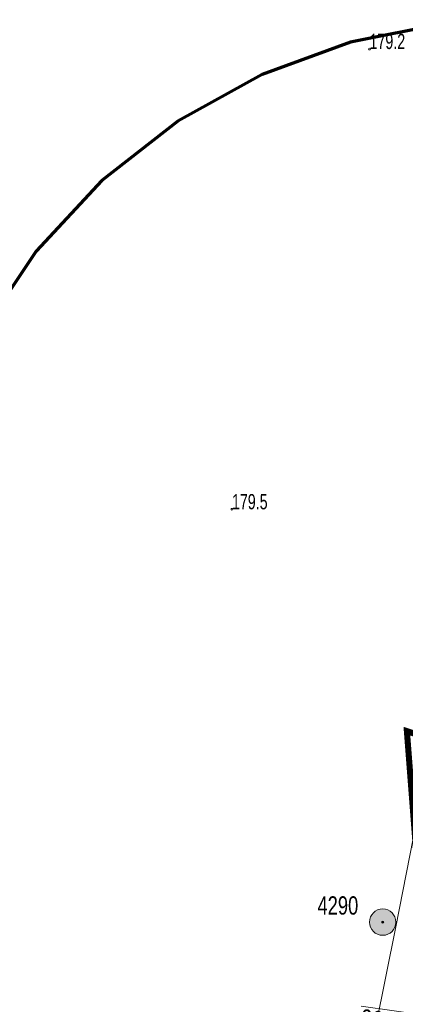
# Model space of a CAD drawing. Header units: metres. Extents: x 7429064 to 7431133, y 5709479 to 5714472.
# Tile 167 of 176: x 7429825 to 7429844, y 5710193 to 5710242. Entities that reach past the tile are written whole.
import ezdxf
from ezdxf.enums import TextEntityAlignment as Align

# ---------------------------------------------------------------- set-up
doc = ezdxf.new("R2010")
doc.units = ezdxf.units.M
doc.linetypes.add('8_SUPE_01', pattern=[0])
doc.linetypes.add('HIDDEN', pattern=[0.375, 0.25, -0.125])
doc.layers.add('_1_Mapa', color=7, linetype='Continuous')
for name, color, linetype, lineweight in [('_D_7_TEREN NIEZBEDNY DLA OB_BUD', 252, 'HIDDEN', 50), ('_D_8_Wymiary', 7, 'Continuous', 20), ('OS_PunktOsnowyPoziomej', 252, 'Continuous', 18), ('RTPW_T_0_a', 252, 'Continuous', 15), ('SUPE_L_1_a', 252, '8_SUPE_01', 18), ('zakres', 252, 'Continuous', 70)]:
    doc.layers.add(name, color=color, linetype=linetype, lineweight=lineweight)
doc.styles.add('Styl Arial', font='arial.ttf', dxfattribs={"width": 0.8, "height": 0.9})
doc.dimstyles.new('1_500', dxfattribs={"dimtxt": 0.9, "dimasz": 1, "dimexe": 0.18, "dimexo": 0, "dimgap": 0.2, "dimtad": 4, "dimzin": 0, "dimdsep": 46, "dimtxsty": 'Styl Arial', "dimcen": 0.25, "dimclrd": 256, "dimclre": 256, "dimclrt": 256, "dimazin": 0, "dimtfac": 1, "dimtix": 1, "dimtmove": 1, "dimatfit": 3, "dimfxl": 0.18, "dimtolj": 1, "dimtzin": 0, "dimlwd": -1, "dimlwe": -1, "dimarcsym": 0})

# ---------------------------------------------------------------- blocks, each defined once
blk = doc.blocks.new('*D90')
at = {"layer": '_D_8_Wymiary', "transparency": 16777216}
blk.add_line((7429841.495, 5710192.923), (7429845.275, 5710192.397), dxfattribs=at)
blk.add_solid([(7429845.286, 5710192.48), (7429845.263, 5710192.315), (7429845.77, 5710192.329)], dxfattribs=at)
at = {"layer": 'Defpoints', "color": 0, "transparency": 16777216}
for p in [(7429825.96, 5710195.082), (7429845.77, 5710192.329)]:
    blk.add_point(p, dxfattribs=at)
at = {"layer": '_D_8_Wymiary', "transparency": 16777216, "insert": (7429843.06, 5710192.14), "char_height": 0.9, "attachment_point": 5, "rotation": 172.0856, "style": 'Styl Arial'}
blk.add_mtext('\\A1;R20.00', dxfattribs=at)
blk = doc.blocks.new('4_RTPW01')
at = {"linetype": 'Continuous'}
blk.add_circle((0, 0), 0.045, dxfattribs=at)
blk = doc.blocks.new('OSSP03')
at = {"linetype": 'Continuous', "lineweight": 18, "true_color": 0xffffff}
blk.add_hatch(color=7, dxfattribs=at).paths.add_polyline_path([(0, -1.3, 1), (0, 1.3, 1)])
at = {"linetype": 'Continuous', "lineweight": 18}
blk.add_hatch(color=0, dxfattribs=at).paths.add_polyline_path([(0, -0.1, 1), (0, 0.1, 1)])
at = {"color": 0, "linetype": 'Continuous', "lineweight": 18}
for radius in [1.3, 0.1]:
    blk.add_circle((0, 0), radius, dxfattribs=at)
blk = doc.blocks.new('X-ref_MDCP_Szara')
at = {"layer": 'SUPE_L_1_a', "linetype": '8_SUPE_01'}
for p, q in [((7429846.645, 5710214.544), (7429843.201, 5710196.842)), ((7429843.201, 5710196.842), (7429840.355, 5710182.686))]:
    blk.add_line(p, q, dxfattribs=at)
at = {"layer": 'zakres', "linetype": 'Continuous', "lineweight": 70, "flags": 128}
blk.add_lwpolyline([(7429854.703, 5710241.03), (7429850.109, 5710241.536), (7429845.491, 5710241.332), (7429840.959, 5710240.425), (7429836.619, 5710238.836), (7429832.469, 5710236.534), (7429828.732, 5710233.609), (7429825.501, 5710230.134), (7429822.854, 5710226.194), (7429820.859, 5710221.888), (7429819.565, 5710217.322)], dxfattribs=at)
at = {"layer": 'OS_PunktOsnowyPoziomej', "color": 18, "linetype": 'Continuous', "true_color": 0x0a0909, "xscale": 0.5, "yscale": 0.5, "zscale": 0.5}
blk.add_blockref('OSSP03', (7429842.55, 5710197.07), dxfattribs=at)
at = {"layer": 'RTPW_T_0_a'}
for p in [(7429841.9, 5710240.09), (7429835.13, 5710217.41)]:
    blk.add_blockref('4_RTPW01', p, dxfattribs=at)
at = {"layer": 'OS_PunktOsnowyPoziomej', "color": 18, "true_color": 0x0a0909, "width": 0.75}
blk.add_text('4290', height=0.9, dxfattribs=at).set_placement((7429839.34, 5710198.34), align=Align.TOP_LEFT)
at = {"layer": 'RTPW_T_0_a', "width": 0.7}
for s, p in [('179.2', (7429841.9, 5710240.09)), ('179.5', (7429835.13, 5710217.41))]:
    blk.add_text(s, height=0.75, dxfattribs=at).set_placement(p)

msp = doc.modelspace()

# ---------------------------------------------------------------- linework, layer by layer
at = {"layer": '_D_7_TEREN NIEZBEDNY DLA OB_BUD', "ltscale": 10, "const_width": 0.3, "flags": 128}
msp.add_lwpolyline([(7429838.642, 5710133.498), (7429838.163, 5710130.983), (7429669.785, 5709988.07), (7429674.221, 5709982.833), (7429665.132, 5709974.906), (7429667.705, 5709971.871), (7429662.832, 5709967.707), (7429665.637, 5709964.494), (7429637.109, 5709939.516), (7429616.438, 5709933.991), (7429410.711, 5709758.425), (7429398.46, 5709756.965), (7429363.725, 5709727.377), (7429364.497, 5709726.485), (7429330.157, 5709696.304), (7429317.553, 5709687.475), (7429303.139, 5709679.24), (7429296.402, 5709677.454), (7429295.854, 5709678.755), (7429285.213, 5709675.171), (7429285.468, 5709665.629), (7429278.469, 5709665.47), (7429278.347, 5709670.061), (7429254.481, 5709660.887), (7429229.937, 5709651.368), (7429224.487, 5709665.833), (7429244.657, 5709675.131), (7429249.847, 5709679.192), (7429269.079, 5709686.95), (7429282.549, 5709692.752), (7429296.468, 5709699.803), (7429307.464, 5709706.348), (7429318.986, 5709714.248), (7429330.313, 5709723.204), (7429495.004, 5709862.943), (7429615.273, 5709965.877), (7429632.42, 5709989.108), (7429648.373, 5710002.762), (7429661.377, 5710006.8), (7429669.911, 5710012.64), (7429707.476, 5710044.593), (7429834.508, 5710152.316), (7429838.121, 5710158.939), (7429844.755, 5710193.28), (7429843.741, 5710206.48), (7429852.314, 5710203.598), (7429849.368, 5710188.375), (7429850.227, 5710185.684), (7429848.746, 5710185.163), (7429846.827, 5710175.247), (7429842.58, 5710153.283), (7429856.534, 5710164.104), (7429864.199, 5710154.59)], close=True, dxfattribs=at)

# ---------------------------------------------------------------- block references
at = {"layer": '_1_Mapa'}
msp.add_blockref('X-ref_MDCP_Szara', (0, 0), dxfattribs=at)

# ---------------------------------------------------------------- dimensions: what is measured, and where the dimension line sits
at = {"layer": '_D_8_Wymiary'}
dim = msp.add_radius_dim(center=(7429825.96, 5710195.082), mpoint=(7429845.77, 5710192.329), dimstyle='1_500', override={"dimscale": 0.5}, dxfattribs=at)
dim.commit()
dim.dimension.update_dxf_attribs({"geometry": '*D90', "text_midpoint": (7429843.137, 5710192.695), "dimtype": 132})

doc.saveas('drawing.dxf')
